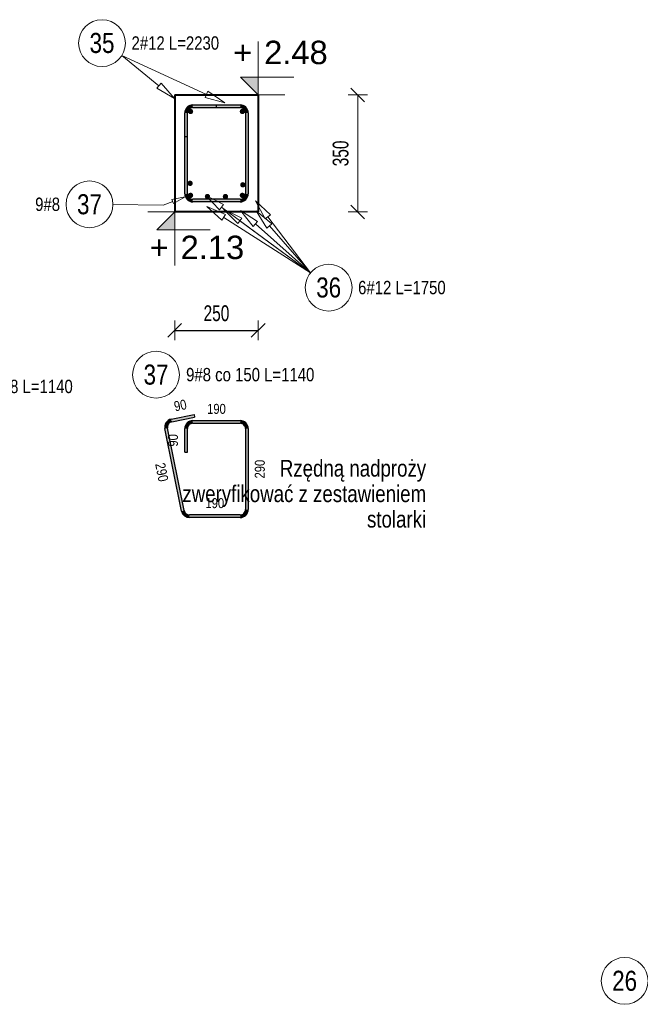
# Model space of a CAD drawing. Extents: x -1906120 to 89837, y -39133 to 303704.
# Tile 40 of 55: x 40331 to 42189, y -3316 to -370. Entities that reach past the tile are written whole.
import ezdxf
from ezdxf.enums import TextEntityAlignment as Align

# ---------------------------------------------------------------- set-up
doc = ezdxf.new("R2010")
doc.units = 0
doc.header["$LTSCALE"] = 10
doc.header["$MEASUREMENT"] = 0
for name, color, linetype, lineweight in [('P-Opis', 1, 'Continuous', 18), ('P-Wymiar', 254, 'Continuous', 9), ('RCAD_deskowanie', 3, 'Continuous', 40)]:
    doc.layers.add(name, color=color, linetype=linetype, lineweight=lineweight)
for name, color, linetype in [('RCAD_kształt pręta', 7, 'Continuous'), ('RCAD_opis kształtu pręta', 7, 'Continuous'), ('RCAD_opis rozkładu', 7, 'Continuous'), ('RCAD_pręt wyrzucony', 130, 'Continuous'), ('RCAD_pręty punktowe', 7, 'Continuous'), ('RCAD_symbole graficzne', 7, 'Continuous')]:
    doc.layers.add(name, color=color, linetype=linetype)
doc.styles.add('_Fd Opis', font='arial.ttf')
doc.styles.add('ROMANS', font='arial.ttf', dxfattribs={"width": 0.7})
doc.styles.add('style1', font='arial.ttf', dxfattribs={"width": 0.8})
doc.dimstyles.new('A25', dxfattribs={"dimscale": 27, "dimtxt": 1.75, "dimasz": 0.06, "dimexe": 0, "dimexo": 0, "dimgap": 1, "dimtad": 1, "dimdec": 4, "dimrnd": 0.1, "dimdsep": 46, "dimtxsty": 'ROMANS', "dimblk": '[[[[[[[[', "dimcen": 2, "dimdle": 2, "dimse1": 1, "dimse2": 1, "dimclrd": 256, "dimclrt": 1, "dimadec": 0, "dimazin": 0, "dimtfac": 1, "dimtdec": 4, "dimtix": 1, "dimtmove": 2, "dimatfit": 3, "dimldrblk": '[[[[[[[[', "dimfxl": 0, "dimtvp": 0.6, "dimtolj": 1, "dimlwd": -1, "dimarcsym": 0})

# ---------------------------------------------------------------- blocks, each defined once
blk = doc.blocks.new('[[[[[[[[')
at = {"layer": 'P-Wymiar'}
for p, q in [((-12.72792206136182, -12.72792206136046), (12.72792206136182, 12.72792206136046)), ((0, 0), (-4.628327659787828, 0)), ((1.818989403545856e-12, 18.00000000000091), (1.818989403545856e-12, -18.00000000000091))]:
    blk.add_line(p, q, dxfattribs=at)
blk = doc.blocks.new('*D167')
at = {"layer": 'Defpoints', "color": 0, "transparency": 16777216}
for p in [(41044.96580195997, -595.0388040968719), (41056.0119109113, -945.0388040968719), (41342.98460588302, -945.038804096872)]:
    blk.add_point(p, dxfattribs=at)
at = {"layer": 'P-Wymiar', "transparency": 16777216}
blk.add_line((41342.98460588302, -596.658804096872), (41342.98460588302, -943.418804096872), dxfattribs=at)
at = {"layer": 'P-Wymiar', "transparency": 16777216, "xscale": 1.62, "yscale": 1.62, "zscale": 1.62}
for p, rotation in [((41342.98460588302, -595.038804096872), 90), ((41342.98460588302, -945.038804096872), 270)]:
    blk.add_blockref('[[[[[[[[', p, dxfattribs=dict(at, rotation=rotation))
at = {"layer": 'P-Wymiar', "color": 1, "transparency": 16777216, "insert": (41291.8439169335, -770.0388040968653), "char_height": 47.25, "attachment_point": 5, "rotation": 90, "style": 'ROMANS'}
blk.add_mtext('\\A1;350', dxfattribs=at)
blk = doc.blocks.new('*D170')
at = {"transparency": 16777216}
blk.add_line((40796.58580195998, -1299.554841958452), (41043.34580195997, -1299.554841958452), dxfattribs=at)
at = {"layer": 'Defpoints', "color": 0, "transparency": 16777216}
for p in [(40794.96580195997, -945.0388040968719), (41044.96580195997, -945.0388040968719), (41044.96580195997, -1299.554841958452)]:
    blk.add_point(p, dxfattribs=at)
at = {"transparency": 16777216, "xscale": 1.62, "yscale": 1.62, "zscale": 1.62, "rotation": 180}
blk.add_blockref('[[[[[[[[', (40794.96580195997, -1299.554841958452), dxfattribs=at)
at = {"transparency": 16777216, "xscale": 1.62, "yscale": 1.62, "zscale": 1.62}
blk.add_blockref('[[[[[[[[', (41044.96580195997, -1299.554841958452), dxfattribs=at)
at = {"color": 1, "transparency": 16777216, "insert": (40919.96580195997, -1248.430268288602), "char_height": 47.25, "attachment_point": 5, "style": 'ROMANS'}
blk.add_mtext('\\A1;250', dxfattribs=at)

msp = doc.modelspace()

# ---------------------------------------------------------------- hatches: boundary and pattern name
h = msp.add_hatch(color=1)
edge = h.paths.add_edge_path(flags=0)
edge.add_arc((40840.96580195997, -859.4897914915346), 8, 0, 360, ccw=False)
h = msp.add_hatch(color=1)
edge = h.paths.add_edge_path(flags=0)
edge.add_arc((40998.96580195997, -863.9177740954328), 8, 0, 360, ccw=False)
h = msp.add_hatch(color=1)
edge = h.paths.add_edge_path(flags=0)
edge.add_arc((40842.3631170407, -895.5559438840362), 8, 0, 360, ccw=False)
h = msp.add_hatch(color=1)
edge = h.paths.add_edge_path(flags=0)
edge.add_arc((40893.06314753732, -899.0388040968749), 8, 0, 360, ccw=False)
h = msp.add_hatch(color=1)
edge = h.paths.add_edge_path(flags=0)
edge.add_arc((40946.86845638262, -899.0388040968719), 8, 0, 360, ccw=False)
h = msp.add_hatch(color=1)
edge = h.paths.add_edge_path(flags=0)
edge.add_arc((40997.56848687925, -895.5559438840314), 8, 0, 360, ccw=False)
at = {"layer": 'RCAD_kształt pręta'}
h = msp.add_hatch(color=4, dxfattribs=at)
edge = h.paths.add_edge_path(flags=0)
edge.add_line((40848.96580195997, -625.0388040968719), (40848.96580195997, -633.0388040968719))
edge.add_arc((40848.96580195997, -649.0388040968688), 15.99999999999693, 89.99999999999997, 180.000000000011)
edge.add_line((40832.96580195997, -649.0388040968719), (40824.96580195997, -649.0388040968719))
edge.add_arc((40848.96580195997, -649.0388040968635), 23.99999999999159, 449.9999999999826, 540.0000000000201, ccw=False)
h = msp.add_hatch(color=4, dxfattribs=at)
edge = h.paths.add_edge_path(flags=0)
edge.add_line((40848.96580195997, -625.0388040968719), (40848.96580195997, -633.0388040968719))
edge.add_arc((40848.96580195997, -649.0388040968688), 15.99999999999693, 89.99999999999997, 180.000000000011)
edge.add_line((40832.96580195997, -649.0388040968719), (40824.96580195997, -649.0388040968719))
edge.add_arc((40848.96580195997, -649.0388040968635), 23.99999999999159, 449.9999999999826, 540.0000000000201, ccw=False)
for points in [[(40848.96580195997, -633.0388040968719), (40848.96580195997, -625.0388040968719), (40990.96580195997, -625.0388040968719), (40990.96580195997, -633.0388040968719)], [(40848.96580195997, -633.0388040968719), (40848.96580195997, -625.0388040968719), (40918.96580195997, -625.0388040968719), (40918.96580195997, -633.0388040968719)], [(40832.96580195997, -719.0388040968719), (40824.96580195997, -719.0388040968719), (40824.96580195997, -649.0388040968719), (40832.96580195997, -649.0388040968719)], [(40832.96580195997, -891.0388040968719), (40824.96580195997, -891.0388040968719), (40824.96580195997, -649.0388040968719), (40832.96580195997, -649.0388040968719)], [(41006.96580195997, -649.0388040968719), (41014.96580195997, -649.0388040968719), (41014.96580195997, -891.0388040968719), (41006.96580195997, -891.0388040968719)], [(40990.96580195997, -907.0388040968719), (40990.96580195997, -915.0388040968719), (40848.96580195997, -915.0388040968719), (40848.96580195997, -907.0388040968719)]]:
    msp.add_hatch(color=4, dxfattribs=at).paths.add_polyline_path(points, flags=0)
h = msp.add_hatch(color=4, dxfattribs=at)
edge = h.paths.add_edge_path(flags=0)
edge.add_line((41014.96580195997, -649.0388040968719), (41006.96580195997, -649.0388040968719))
edge.add_arc((40990.96580195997, -649.0388040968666), 16, -1.913421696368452e-11, 90)
edge.add_line((40990.96580195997, -633.0388040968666), (40990.96580195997, -625.03880409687))
edge.add_arc((40990.96580195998, -649.0388040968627), 23.99999999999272, 359.999999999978, 450.0000000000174, ccw=False)
h = msp.add_hatch(color=4, dxfattribs=at)
edge = h.paths.add_edge_path(flags=0)
edge.add_line((40824.96580195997, -891.0388040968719), (40832.96580195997, -891.0388040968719))
edge.add_arc((40848.96580195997, -891.0388040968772), 16, 179.9999999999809, 270)
edge.add_line((40848.96580195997, -907.0388040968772), (40848.96580195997, -915.0388040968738))
edge.add_arc((40848.96580195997, -891.0388040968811), 23.99999999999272, 539.999999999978, 630.0000000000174, ccw=False)
h = msp.add_hatch(color=4, dxfattribs=at)
edge = h.paths.add_edge_path(flags=0)
edge.add_line((40990.96580195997, -915.0388040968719), (40990.96580195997, -907.0388040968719))
edge.add_arc((40990.96580195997, -891.038804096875), 15.99999999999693, -89.99999999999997, 1.101744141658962e-11)
edge.add_line((41006.96580195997, -891.0388040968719), (41014.96580195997, -891.0388040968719))
edge.add_arc((40990.96580195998, -891.0388040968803), 23.99999999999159, 269.9999999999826, 360.00000000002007, ccw=False)
at = {"layer": 'RCAD_pręt wyrzucony'}
for points in [[(40785.90456595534, -1573.006595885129), (40784.31521130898, -1565.166063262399), (40852.91987175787, -1551.259210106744), (40854.50922640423, -1559.099742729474)], [(40848.96580195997, -1577.51551203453), (40848.96580195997, -1569.51551203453), (40990.96580195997, -1569.51551203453), (40990.96580195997, -1577.51551203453)], [(40823.43669242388, -1838.694221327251), (40815.59615980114, -1840.283575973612), (40765.56167737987, -1593.455725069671), (40773.4022100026, -1591.86637042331)], [(40832.96580195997, -1663.51551203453), (40824.96580195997, -1663.51551203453), (40824.96580195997, -1593.51551203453), (40832.96580195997, -1593.51551203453)], [(41006.96580195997, -1593.51551203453), (41014.96580195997, -1593.51551203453), (41014.96580195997, -1835.51551203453), (41006.96580195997, -1835.51551203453)], [(40990.96580195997, -1851.51551203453), (40990.96580195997, -1859.51551203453), (40839.11775766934, -1859.51551203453), (40839.11775766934, -1851.51551203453)]]:
    msp.add_hatch(color=4, dxfattribs=at).paths.add_polyline_path(points, flags=0)
h = msp.add_hatch(color=4, dxfattribs=at)
edge = h.paths.add_edge_path(flags=0)
edge.add_line((40784.31521130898, -1565.166063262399), (40785.90456595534, -1573.006595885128))
edge.add_arc((40789.08327524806, -1588.687661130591), 16.00000000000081, 101.4591559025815, 191.459155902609)
edge.add_line((40773.40221000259, -1591.86637042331), (40765.56167737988, -1593.455725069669))
edge.add_arc((40789.08327524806, -1588.687661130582), 23.99999999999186, 461.4591559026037, 551.4591559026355, ccw=False)
h = msp.add_hatch(color=4, dxfattribs=at)
edge = h.paths.add_edge_path(flags=0)
edge.add_line((40848.96580195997, -1569.51551203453), (40848.96580195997, -1577.51551203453))
edge.add_arc((40848.96580195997, -1593.515512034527), 15.99999999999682, 89.99999999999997, 180.0000000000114)
edge.add_line((40832.96580195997, -1593.51551203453), (40824.96580195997, -1593.51551203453))
edge.add_arc((40848.96580195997, -1593.515512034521), 23.99999999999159, 449.9999999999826, 540.0000000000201, ccw=False)
h = msp.add_hatch(color=4, dxfattribs=at)
edge = h.paths.add_edge_path(flags=0)
edge.add_line((41014.96580195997, -1593.51551203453), (41006.96580195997, -1593.51551203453))
edge.add_arc((40990.96580195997, -1593.515512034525), 16, -1.547021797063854e-11, 90)
edge.add_line((40990.96580195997, -1577.515512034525), (40990.96580195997, -1569.515512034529))
edge.add_arc((40990.96580195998, -1593.515512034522), 23.99999999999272, 359.9999999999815, 450.0000000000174, ccw=False)
h = msp.add_hatch(color=4, dxfattribs=at)
edge = h.paths.add_edge_path(flags=0)
edge.add_line((40815.59615980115, -1840.283575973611), (40823.43669242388, -1838.69422132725))
edge.add_arc((40839.11775766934, -1835.515512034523), 16.00000000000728, -168.5408440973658, -90.000000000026)
edge.add_line((40839.11775766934, -1851.515512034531), (40839.11775766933, -1859.515512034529))
edge.add_arc((40839.11775766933, -1835.51551203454), 23.99999999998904, 191.4591559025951, 270, ccw=False)
h = msp.add_hatch(color=4, dxfattribs=at)
edge = h.paths.add_edge_path(flags=0)
edge.add_line((40990.96580195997, -1859.51551203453), (40990.96580195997, -1851.51551203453))
edge.add_arc((40990.96580195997, -1835.515512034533), 15.99999999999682, -89.99999999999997, 1.142455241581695e-11)
edge.add_line((41006.96580195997, -1835.51551203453), (41014.96580195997, -1835.51551203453))
edge.add_arc((40990.96580195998, -1835.515512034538), 23.99999999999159, 269.9999999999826, 360.00000000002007, ccw=False)
at = {"layer": 'RCAD_pręty punktowe'}
h = msp.add_hatch(color=1, dxfattribs=at)
edge = h.paths.add_edge_path(flags=0)
edge.add_arc((40842.3631170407, -644.5216643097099), 8, 0, 360, ccw=False)
h = msp.add_hatch(color=1, dxfattribs=at)
edge = h.paths.add_edge_path(flags=0)
edge.add_arc((40997.56848687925, -644.5216643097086), 8, 0, 360, ccw=False)
at = {"layer": 'RCAD_symbole graficzne'}
for points in [[(40991.63246862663, -541.7054707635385), (41044.96580195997, -595.0388040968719), (41044.96580195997, -541.7054707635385)], [(40741.63246862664, -998.3721374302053), (40794.96580195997, -945.0388040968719), (40794.96580195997, -998.3721374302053)]]:
    msp.add_hatch(color=1, dxfattribs=at).paths.add_polyline_path(points, flags=0)

# ---------------------------------------------------------------- linework, layer by layer
at = {"layer": 'RCAD_deskowanie'}
for points in [[(40794.96580195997, -595.0388040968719), (41044.96580195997, -595.0388040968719)], [(40794.96580195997, -595.0388040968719), (40794.96580195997, -945.0388040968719)], [(41044.96580195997, -595.0388040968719), (41044.96580195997, -945.0388040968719)], [(41044.96580195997, -945.0388040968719), (40794.96580195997, -945.0388040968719)]]:
    msp.add_lwpolyline(points, dxfattribs=at)
at = {"layer": 'RCAD_kształt pręta', "color": 4}
for p, q in [((40848.96580195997, -625.0388040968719), (40990.96580195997, -625.0388040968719)), ((40848.96580195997, -625.0388040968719), (40918.96580195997, -625.0388040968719)), ((40848.96580195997, -633.0388040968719), (40990.96580195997, -633.0388040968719)), ((40848.96580195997, -633.0388040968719), (40918.96580195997, -633.0388040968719)), ((40918.96580195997, -625.0388040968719), (40918.96580195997, -633.0388040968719)), ((40824.96580195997, -719.0388040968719), (40824.96580195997, -649.0388040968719)), ((40824.96580195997, -891.0388040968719), (40824.96580195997, -649.0388040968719)), ((40832.96580195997, -719.0388040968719), (40832.96580195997, -649.0388040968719)), ((40832.96580195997, -891.0388040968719), (40832.96580195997, -649.0388040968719)), ((41006.96580195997, -649.0388040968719), (41006.96580195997, -891.0388040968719)), ((41014.96580195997, -649.0388040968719), (41014.96580195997, -891.0388040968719)), ((40824.96580195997, -719.0388040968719), (40832.96580195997, -719.0388040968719)), ((40990.96580195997, -907.0388040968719), (40848.96580195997, -907.0388040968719)), ((40990.96580195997, -915.0388040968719), (40848.96580195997, -915.0388040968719))]:
    msp.add_line(p, q, dxfattribs=at)
for centre, radius, start, end in [((40848.96580195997, -649.0388040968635), 23.99999999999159, 89.99999999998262, 180.0000000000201), ((40848.96580195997, -649.0388040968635), 23.99999999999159, 89.99999999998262, 180.0000000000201), ((40848.96580195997, -649.0388040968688), 15.99999999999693, 89.99999999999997, 180.0000000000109), ((40848.96580195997, -649.0388040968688), 15.99999999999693, 89.99999999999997, 180.0000000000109), ((40990.96580195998, -649.0388040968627), 23.99999999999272, 359.999999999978, 90.0000000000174), ((40990.96580195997, -649.0388040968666), 16, 359.9999999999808, 90), ((40848.96580195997, -891.0388040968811), 23.99999999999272, 179.999999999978, 270.0000000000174), ((40848.96580195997, -891.0388040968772), 16, 179.9999999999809, 270), ((40990.96580195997, -891.038804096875), 15.99999999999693, 270, 1.101744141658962e-11), ((40990.96580195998, -891.0388040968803), 23.99999999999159, 269.9999999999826, 2.007566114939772e-11)]:
    msp.add_arc(centre, radius, start, end, dxfattribs=at)
at = {"layer": 'RCAD_opis kształtu pręta', "color": 8, "lineweight": 0}
for p, q in [((40786.73704417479, -907.4103082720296), (40826.51315646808, -899.5169354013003)), ((40786.73704417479, -907.4103082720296), (40791.44711712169, -919.8840002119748)), ((40826.51315646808, -899.5169354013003), (40791.44711712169, -919.8840002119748)), ((40759.96580195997, -924.645253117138), (40609.80771330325, -923.1800111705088)), ((40759.96580195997, -924.645253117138), (40789.09208064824, -913.6471542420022))]:
    msp.add_line(p, q, dxfattribs=at)
msp.add_circle((40539.8110457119, -922.4969840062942), 70, dxfattribs=at)
at = {"layer": 'RCAD_opis rozkładu', "color": 8, "lineweight": 0}
for p, q in [((40636.79270839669, -476.9744449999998), (40747.7425704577, -567.5201032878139)), ((40636.79270839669, -476.9744449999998), (40890.16625904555, -593.3177829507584)), ((40754.06526013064, -559.7726136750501), (40741.41988078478, -575.2675929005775)), ((40794.22750813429, -605.4562413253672), (40741.41988078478, -575.2675929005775)), ((40754.06526013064, -559.7726136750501), (40794.22750813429, -605.4562413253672)), ((40894.33914207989, -584.2300413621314), (40885.9933760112, -602.4055245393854)), ((40894.33914207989, -584.2300413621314), (40944.69270857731, -618.3550811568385)), ((40944.69270857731, -618.3550811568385), (40885.9933760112, -602.4055245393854)), ((40929.52737037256, -938.8535258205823), (40887.21832148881, -895.150615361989)), ((40887.21832148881, -895.150615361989), (40941.41431166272, -922.7693526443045)), ((41065.68645023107, -965.462038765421), (41037.30478308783, -911.6616580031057)), ((41037.30478308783, -911.6616580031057), (41081.6010782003, -953.3490450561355)), ((40936.41817955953, -969.7633550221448), (40891.25921537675, -929.0120611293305)), ((40891.25921537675, -929.0120611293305), (40947.19379032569, -952.9144318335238)), ((40929.52737037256, -938.8535258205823), (40941.41431166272, -922.7693526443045)), ((41201.55224339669, -1127.457793), (40935.47084101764, -930.8114392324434)), ((40983.8858522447, -980.1035643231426), (40941.43296340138, -936.5403662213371)), ((40941.43296340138, -936.5403662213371), (40995.71970628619, -963.9802923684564)), ((41029.90754830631, -988.2426412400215), (40991.71009528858, -940.9039194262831)), ((40991.71009528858, -940.9039194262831), (41043.19592008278, -973.2954282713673)), ((41070.81063105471, -993.5080618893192), (41038.77448949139, -941.8003677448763)), ((41038.77448949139, -941.8003677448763), (41085.84901069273, -980.3229514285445)), ((40936.41817955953, -969.7633550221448), (40947.19379032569, -952.9144318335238)), ((41201.55224339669, -1127.457793), (40941.80598494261, -961.3388934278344)), ((40983.8858522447, -980.1035643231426), (40995.71970628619, -963.9802923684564)), ((41201.55224339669, -1127.457793), (40989.80277926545, -972.0419283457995)), ((41065.68645023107, -965.462038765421), (41081.6010782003, -953.3490450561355)), ((41201.55224339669, -1127.457793), (41073.64376421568, -959.4055419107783)), ((41029.90754830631, -988.2426412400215), (41043.19592008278, -973.2954282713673)), ((41201.55224339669, -1127.457793), (41036.55173419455, -980.7690347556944)), ((41070.81063105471, -993.5080618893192), (41085.84901069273, -980.3229514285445)), ((41201.55224339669, -1127.457793), (41078.32982087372, -986.9155066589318))]:
    msp.add_line(p, q, dxfattribs=at)
for centre in [(40577.39092552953, -439.9416461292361), (41255.91252056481, -1171.559496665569)]:
    msp.add_circle(centre, 70, dxfattribs=at)
at = {"layer": 'RCAD_pręt wyrzucony', "color": 4}
for p, q in [((40784.31521130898, -1565.166063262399), (40852.91987175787, -1551.259210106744)), ((40785.90456595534, -1573.006595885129), (40854.50922640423, -1559.099742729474)), ((40852.91987175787, -1551.259210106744), (40854.50922640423, -1559.099742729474)), ((40848.96580195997, -1569.51551203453), (40990.96580195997, -1569.51551203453)), ((40848.96580195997, -1577.51551203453), (40990.96580195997, -1577.51551203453)), ((40815.59615980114, -1840.283575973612), (40765.56167737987, -1593.455725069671)), ((40823.43669242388, -1838.694221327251), (40773.4022100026, -1591.86637042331)), ((40824.96580195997, -1663.51551203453), (40824.96580195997, -1593.51551203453)), ((40832.96580195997, -1663.51551203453), (40832.96580195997, -1593.51551203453)), ((41006.96580195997, -1593.51551203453), (41006.96580195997, -1835.51551203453)), ((41014.96580195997, -1593.51551203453), (41014.96580195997, -1835.51551203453)), ((40824.96580195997, -1663.51551203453), (40832.96580195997, -1663.51551203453)), ((40990.96580195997, -1851.51551203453), (40839.11775766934, -1851.51551203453)), ((40990.96580195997, -1859.51551203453), (40839.11775766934, -1859.51551203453))]:
    msp.add_line(p, q, dxfattribs=at)
at = {"layer": 'RCAD_pręt wyrzucony', "color": 8, "lineweight": 0}
for centre in [(40739.07008891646, -1432.132015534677), (42141.93943999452, -3245.732445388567)]:
    msp.add_circle(centre, 70, dxfattribs=at)
at = {"layer": 'RCAD_pręt wyrzucony', "color": 4}
for centre, radius, start, end in [((40789.08327524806, -1588.687661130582), 23.99999999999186, 101.4591559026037, 191.4591559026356), ((40789.08327524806, -1588.687661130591), 16.00000000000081, 101.4591559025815, 191.459155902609), ((40848.96580195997, -1593.515512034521), 23.99999999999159, 89.99999999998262, 180.0000000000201), ((40848.96580195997, -1593.515512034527), 15.99999999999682, 89.99999999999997, 180.0000000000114), ((40990.96580195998, -1593.515512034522), 23.99999999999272, 359.9999999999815, 90.00000000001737), ((40990.96580195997, -1593.515512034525), 16, 359.9999999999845, 90), ((40839.11775766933, -1835.51551203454), 23.99999999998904, 191.4591559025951, 270), ((40839.11775766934, -1835.515512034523), 16.00000000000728, 191.4591559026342, 269.999999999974), ((40990.96580195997, -1835.515512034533), 15.99999999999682, 270, 1.142455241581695e-11), ((40990.96580195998, -1835.515512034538), 23.99999999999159, 269.9999999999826, 2.007566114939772e-11)]:
    msp.add_arc(centre, radius, start, end, dxfattribs=at)
at = {"layer": 'RCAD_symbole graficzne', "color": 1, "lineweight": 0}
for p, q in [((41044.96580195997, -595.0388040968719), (41044.96580195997, -435.0388040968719)), ((41151.63246862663, -541.7054707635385), (40991.63246862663, -541.7054707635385)), ((40991.63246862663, -541.7054707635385), (41044.96580195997, -595.0388040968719)), ((41124.96580195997, -595.0388040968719), (40964.96580195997, -595.0388040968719)), ((40874.96580195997, -945.0388040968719), (40714.96580195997, -945.0388040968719)), ((40741.63246862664, -998.3721374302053), (40794.96580195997, -945.0388040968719)), ((40794.96580195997, -945.0388040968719), (40794.96580195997, -1105.038804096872)), ((40901.63246862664, -998.3721374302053), (40741.63246862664, -998.3721374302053))]:
    msp.add_line(p, q, dxfattribs=at)

# ---------------------------------------------------------------- texts
at = {"layer": 'P-Opis', "insert": (41547.68026872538, -1687.002587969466), "char_height": 50, "attachment_point": 3, "line_spacing_factor": 0.9142857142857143, "style": '_Fd Opis'}
msp.add_mtext('{\\W0.8;Rzędną nadproży \\Pzweryfikować z zestawieniem \\Pstolarki}', dxfattribs=at)
at = {"layer": 'RCAD_opis kształtu pręta', "color": 1, "attachment_point": 5, "style": 'style1'}
for s, insert, char_height in [('37', (40539.8110457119, -922.4969840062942), 60), ('9#8  ', (40414.42768964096, -922.4969840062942), 40)]:
    msp.add_mtext(s, dxfattribs=dict(at, insert=insert, char_height=char_height))
at = {"layer": 'RCAD_opis rozkładu', "color": 1, "char_height": 60, "attachment_point": 5, "style": 'style1'}
for s, insert in [('35', (40577.39092552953, -439.9416461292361)), ('36', (41255.91252056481, -1171.559496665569))]:
    msp.add_mtext(s, dxfattribs=dict(at, insert=insert))
at = {"layer": 'RCAD_opis rozkładu', "color": 2, "char_height": 40, "attachment_point": 5, "style": 'style1'}
for s, insert in [('2#12 L=2230', (40796.80975226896, -439.9416461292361)), ('6#12 L=1750', (41475.14580842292, -1171.559496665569)), ('9#8 L=1140', (40371.09858578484, -1467.437281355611))]:
    msp.add_mtext(s, dxfattribs=dict(at, insert=insert))
at = {"layer": 'RCAD_pręt wyrzucony', "color": 1, "attachment_point": 5, "style": 'style1'}
for s, insert, char_height in [('37', (40739.07008891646, -1432.132015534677), 60), ('190', (40919.96580195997, -1534.51551203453), 30), ('190', (40915.04177981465, -1816.51551203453), 30), ('26', (42141.93943999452, -3245.732445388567), 60)]:
    msp.add_mtext(s, dxfattribs=dict(at, insert=insert, char_height=char_height))
at = {"layer": 'RCAD_pręt wyrzucony', "color": 2, "insert": (40829.07008891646, -1432.132015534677), "char_height": 40, "attachment_point": 4, "style": 'style1'}
msp.add_mtext('9#8 co 150 L=1140', dxfattribs=at)
at = {"layer": 'RCAD_pręt wyrzucony', "color": 1, "char_height": 30, "attachment_point": 5, "style": 'style1'}
for s, insert, rotation in [('90', (40811.6641149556, -1523.910306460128), 11.459155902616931), ('90', (40789.96580195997, -1628.51551203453), 90), ('290', (40756.27658836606, -1723.823077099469), 281.45915590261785), ('290', (41049.96580195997, -1714.51551203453), 90)]:
    msp.add_mtext(s, dxfattribs=dict(at, insert=insert, rotation=rotation))
at = {"layer": 'RCAD_symbole graficzne', "color": 2, "style": 'style1'}
msp.add_text('2.48 ', height=70, dxfattribs=at).set_placement((41062.74357973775, -523.9276929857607), align=Align.BOTTOM_LEFT)
msp.add_text('+', height=70, dxfattribs=at).set_placement((41027.18802418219, -523.9276929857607), align=Align.BOTTOM_RIGHT)
msp.add_text('+', height=70, dxfattribs=at).set_placement((40777.1880241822, -1016.149915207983), align=Align.TOP_RIGHT)
msp.add_text('2.13 ', height=70, dxfattribs=at).set_placement((40812.74357973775, -1016.149915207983), align=Align.TOP_LEFT)

# ---------------------------------------------------------------- dimensions: what is measured, and where the dimension line sits
dim = msp.add_linear_dim(base=(41044.96580195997, -1299.554841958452), p1=(40794.96580195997, -945.0388040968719), p2=(41044.96580195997, -945.0388040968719), dimstyle='A25', override={"dimfxl": 0.18, "dimfxlon": 1})
dim.commit()
dim.dimension.update_dxf_attribs({"geometry": '*D170', "text_midpoint": (40919.96580195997, -1248.430268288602)})
at = {"layer": 'P-Wymiar'}
dim = msp.add_linear_dim(base=(41342.98460588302, -945.038804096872), p1=(41044.96580195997, -595.0388040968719), p2=(41056.0119109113, -945.0388040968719), angle=90, dimstyle='A25', override={"dimfxl": 0.18, "dimfxlon": 1}, dxfattribs=at)
dim.commit()
dim.dimension.update_dxf_attribs({"geometry": '*D167', "text_midpoint": (41291.8439169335, -770.0388040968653)})

doc.saveas('drawing.dxf')
